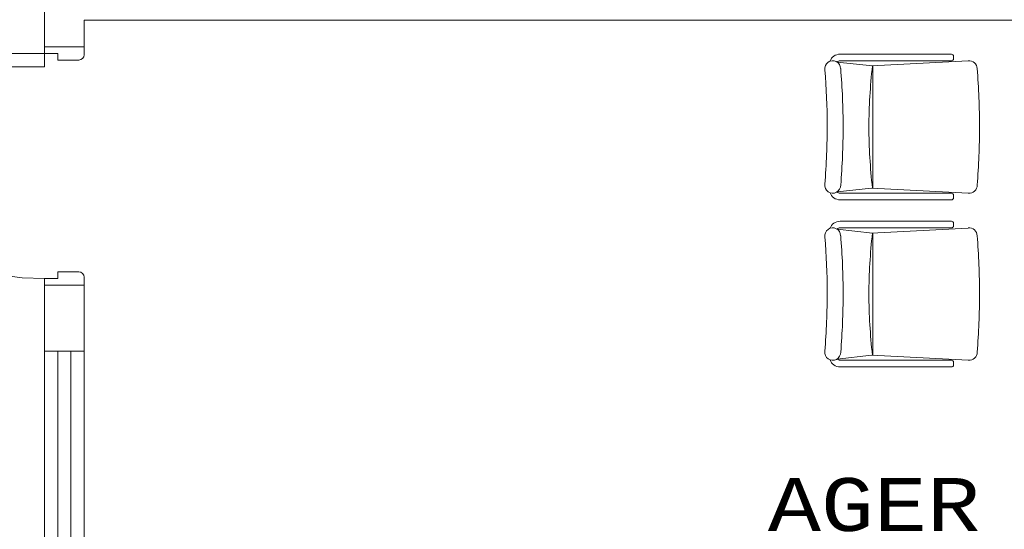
# Model space of a CAD drawing. Header units: feet. Extents: x 8 to 127, y 6 to 90.
# Tile 15 of 256: x 24.843 to 26.703, y 51.066 to 52.028. Entities that reach past the tile are written whole.
import ezdxf

# ---------------------------------------------------------------- set-up
doc = ezdxf.new("R2010")
doc.units = ezdxf.units.FT
doc.header["$MEASUREMENT"] = 0
doc.linetypes.add('HIDDENX2', pattern=[1.905, 1.27, -0.635])
for name, color, linetype in [('Alvenaria', 7, 'Continuous'), ('Esquadria', 250, 'Continuous'), ('ESQUADRIAS', 252, 'Continuous'), ('MOBILIÁRIO - móveis', 250, 'Continuous'), ('Projeção', 252, 'HIDDENX2'), ('texto', 7, 'Continuous')]:
    doc.layers.add(name, color=color, linetype=linetype)
doc.styles.add('CourierNew', font='cour.ttf')

msp = doc.modelspace()

# ---------------------------------------------------------------- linework, layer by layer
at = {"layer": 'Alvenaria', "lineweight": 5}
for p, q in [((24.8902, 51.977), (24.8902, 52.3133)), ((27.6152, 52.027), (24.9652, 52.027)), ((24.9652, 52.027), (24.9652, 51.977)), ((24.9652, 51.977), (24.8902, 51.977)), ((24.9652, 51.527), (24.8902, 51.527)), ((24.8902, 51.527), (24.8902, 51.402)), ((24.9652, 51.402), (24.9652, 51.527)), ((24.8902, 51.402), (24.9652, 51.402))]:
    msp.add_line(p, q, dxfattribs=at)
at = {"layer": 'Esquadria', "lineweight": 5}
for p, q in [((24.4652, 51.9645), (24.8902, 51.9645)), ((24.8902, 51.9645), (24.8902, 51.977)), ((24.9152, 51.9645), (24.8902, 51.9645)), ((24.8902, 51.9645), (24.8902, 51.9395)), ((24.9152, 51.952), (24.9152, 51.9645)), ((24.9652, 51.977), (24.9652, 51.962)), ((24.9552, 51.952), (24.9152, 51.952)), ((24.8902, 51.9395), (24.4702, 51.9395)), ((24.9152, 51.5395), (24.8902, 51.5395)), ((24.8902, 51.5395), (24.8902, 51.527)), ((24.9552, 51.552), (24.9152, 51.552)), ((24.9152, 51.552), (24.9152, 51.5395)), ((24.9652, 51.527), (24.9652, 51.542))]:
    msp.add_line(p, q, dxfattribs=at)
for centre, start, end in [((24.9552, 51.962), 270, 0), ((24.9552, 51.542), 0, 90)]:
    msp.add_arc(centre, 0.01, start, end, dxfattribs=at)
at = {"layer": 'ESQUADRIAS', "lineweight": 5}
for p, q in [((24.8902, 51.402), (24.8902, 50.652)), ((24.9152, 51.402), (24.9152, 50.652)), ((24.9402, 51.402), (24.9402, 50.652)), ((24.9652, 51.402), (24.9652, 50.652))]:
    msp.add_line(p, q, dxfattribs=at)
at = {"layer": 'MOBILIÁRIO - móveis', "lineweight": 5}
for p, q in [((26.3928, 51.9631), (26.6035, 51.9631)), ((26.3873, 51.9482), (26.454, 51.9408)), ((26.3928, 51.9506), (26.6035, 51.9506)), ((26.4524, 51.9408), (26.6351, 51.9503)), ((26.6072, 51.9593), (26.6072, 51.9543)), ((26.455, 51.9409), (26.455, 51.71)), ((26.3873, 51.703), (26.4524, 51.7101)), ((26.4524, 51.7101), (26.6351, 51.7006)), ((26.3928, 51.7006), (26.6035, 51.7006)), ((26.3928, 51.6881), (26.6035, 51.6881)), ((26.6072, 51.6968), (26.6072, 51.6918)), ((26.3928, 51.6476), (26.6035, 51.6476)), ((26.3873, 51.6327), (26.454, 51.6253)), ((26.3928, 51.6351), (26.6035, 51.6351)), ((26.4524, 51.6252), (26.6351, 51.6348)), ((26.6072, 51.6438), (26.6072, 51.6388)), ((26.455, 51.6254), (26.455, 51.3945)), ((26.3873, 51.3875), (26.4524, 51.3946)), ((26.4524, 51.3946), (26.6351, 51.3851)), ((26.3928, 51.3851), (26.6035, 51.3851)), ((26.3928, 51.3726), (26.6035, 51.3726)), ((26.6072, 51.3813), (26.6072, 51.3763))]:
    msp.add_line(p, q, dxfattribs=at)
for centre, radius, start, end in [((26.3928, 51.9431), 0.02, 90, 160.3872), ((26.6035, 51.9593), 0.00375, 0, 90), ((26.379, 51.9357), 0.015, 0.7153, 188.7356), ((26.3928, 51.9431), 0.0075, 90, 136.9624), ((26.6035, 51.9543), 0.00375, 270, 0), ((26.6368, 51.9357), 0.015, 0.7153, 96.7223), ((25.0616, 51.8256), 1.307, 0.1608, 4.7322), ((25.0705, 51.8251), 1.3282, 0.0211, 4.7844), ((27.5703, 51.8177), 1.123, 173.7059, 179.599), ((25.3282, 51.8251), 1.3282, 0.0211, 4.7844), ((25.0631, 51.8265), 1.3055, 355.2233, 0.1218), ((25.0705, 51.8261), 1.3282, 355.252, 359.9789), ((27.5703, 51.8334), 1.123, 180.401, 186.2941), ((25.3282, 51.8261), 1.3282, 355.252, 359.9789), ((26.379, 51.7156), 0.0151, 171.6045, 2.1828), ((26.3928, 51.7081), 0.0075, 223.0376, 270), ((26.6368, 51.7156), 0.0151, 263.4989, 2.1828), ((26.3928, 51.7081), 0.02, 199.6128, 270), ((26.6035, 51.6968), 0.00375, 0, 90), ((26.6035, 51.6918), 0.00375, 270, 0), ((26.3928, 51.6276), 0.02, 90, 160.3872), ((26.6035, 51.6438), 0.00375, 0, 90), ((26.379, 51.6202), 0.015, 0.7153, 188.7356), ((26.3928, 51.6276), 0.0075, 90, 136.9624), ((26.6035, 51.6388), 0.00375, 270, 0), ((26.6368, 51.6202), 0.015, 0.7153, 96.7223), ((25.0616, 51.5101), 1.307, 0.1608, 4.7322), ((25.0705, 51.5096), 1.3282, 0.0211, 4.7844), ((27.5703, 51.5022), 1.123, 173.7059, 179.599), ((25.3282, 51.5096), 1.3282, 0.0211, 4.7844), ((25.0631, 51.511), 1.3055, 355.2233, 0.1218), ((25.0705, 51.5106), 1.3282, 355.252, 359.9789), ((27.5703, 51.5179), 1.123, 180.401, 186.2941), ((25.3282, 51.5106), 1.3282, 355.252, 359.9789), ((26.379, 51.4001), 0.0151, 171.6045, 2.1828), ((26.3928, 51.3926), 0.02, 199.6128, 270), ((26.3928, 51.3926), 0.0075, 223.0376, 270), ((26.6368, 51.4001), 0.0151, 263.4989, 2.1828), ((26.6035, 51.3813), 0.00375, 0, 90), ((26.6035, 51.3763), 0.00375, 270, 0)]:
    msp.add_arc(centre, radius, start, end, dxfattribs=at)
at = {"layer": 'Projeção', "lineweight": 5}
msp.add_arc((24.8837, 51.9581), 0.4187, 181.8671, 270.8936, dxfattribs=at)

# ---------------------------------------------------------------- texts
at = {"layer": 'texto', "lineweight": 5, "insert": (26.2566, 51.0612), "char_height": 0.1, "width": 0.840271, "attachment_point": 7, "line_spacing_factor": 0.9, "style": 'CourierNew'}
msp.add_mtext('AGER', dxfattribs=at)

doc.saveas('drawing.dxf')
